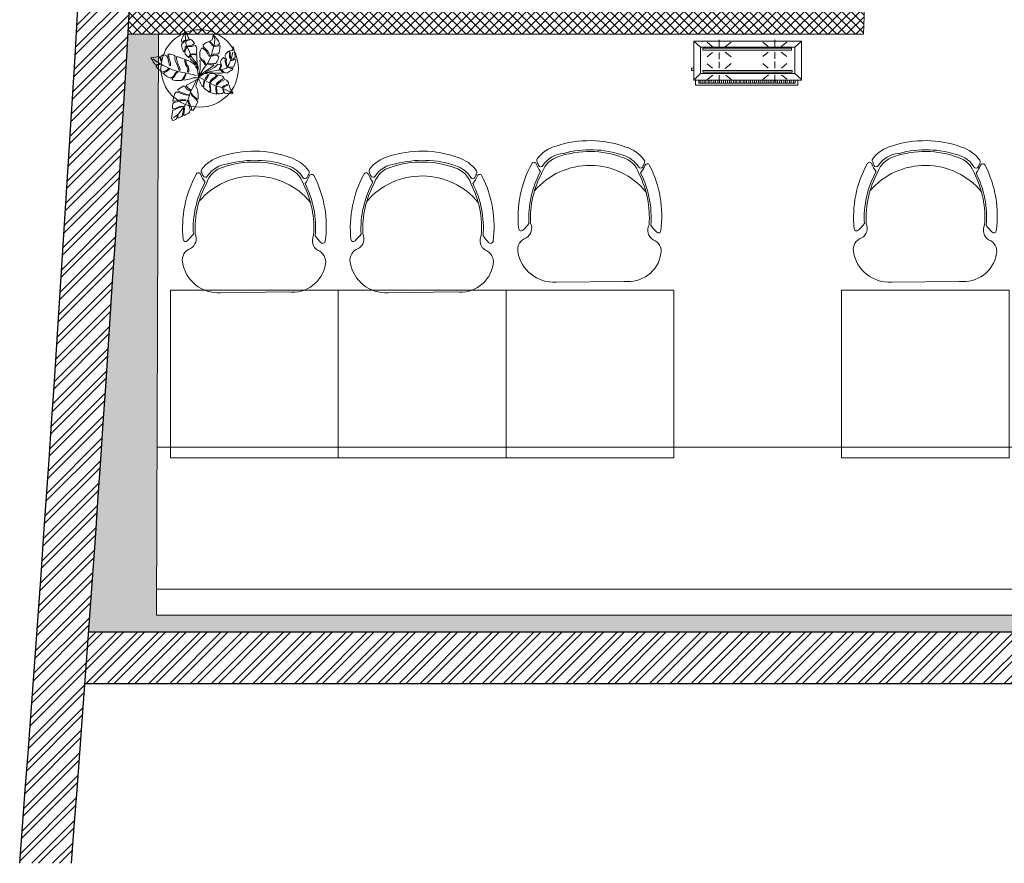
# Model space of a CAD drawing. Header units: millimetres. Extents: x 256680 to 410391, y -77299 to -22623.
# Tile 121 of 202: x 342815 to 346631, y -34256 to -30988. Entities that reach past the tile are written whole.
import ezdxf

# ---------------------------------------------------------------- set-up
doc = ezdxf.new("R2010")
doc.units = ezdxf.units.MM
doc.header["$LTSCALE"] = 2.5
doc.linetypes.add('HIDDENX2', pattern=[19.05, 12.7, -6.35])
for name, color, linetype, lineweight in [('ELEVATION 1', 143, 'Continuous', 18), ('ELEVATION 3', 23, 'Continuous', 13), ('FURNITURES', 30, 'Continuous', 15), ('HATCH LIGHT', 250, 'Continuous', 0), ('TREES', 55, 'Continuous', 5), ('WALL', 132, 'Continuous', 25)]:
    doc.layers.add(name, color=color, linetype=linetype, lineweight=lineweight)

# ---------------------------------------------------------------- blocks, each defined once
blk = doc.blocks.new('04P-CH~1')
blk.add_line((-0.6031, 0.6002), (-0.3259, 0.597))
for centre, radius, start, end in [((-0.6123, 0.4516), 0.1489, 86.4583, 170.8444), ((-0.3081, 0.4618), 0.1363, 9.1324, 97.5079), ((-0.7092, 0.4672), 0.0508, 170.8444, 251.0023), ((-0.2234, 0.474), 0.0508, 290.5941, 10.752), ((-0.7491, 0.3792), 0.0464, 334.7034, 59.6721), ((-0.181, 0.3871), 0.0464, 121.9243, 206.893), ((-0.3026, 0.3344), 0.456, 173.9296, 208.6243), ((-0.7462, 0.3807), 0.01, 46.5664, 168.9611), ((-0.9103, 0.2073), 0.2488, 38.0132, 46.5664), ((-0.6165, 0.3348), 0.3954, 333.0732, 4.5427), ((-0.6164, 0.3348), 0.4025, 333.2275, 4.6507), ((-0.6261, 0.3299), 0.456, 332.972, 7.6668), ((-0.0151, 0.2198), 0.2488, 135.03, 143.5831), ((-0.184, 0.3885), 0.01, 12.6352, 135.03), ((-0.3125, 0.3391), 0.4025, 176.9457, 208.3688), ((-0.3123, 0.339), 0.3954, 177.0537, 208.5232), ((-0.465, 0.421), 0.2985, 220.6848, 320.3883), ((-0.5509, 0.0634), 0.1433, 143.887, 158.5326), ((-0.5509, 0.0634), 0.1371, 154.5721, 162.6985), ((-0.6657, 0.118), 0.01, 32.6756, 154.5721), ((-0.5651, 0.1825), 0.1, 198.8658, 254.7715), ((-0.5651, 0.1825), 0.1095, 212.6756, 265.1902), ((-0.3595, 0.1854), 0.1, 286.8249, 342.7306), ((-0.3595, 0.1854), 0.1095, 286.8249, 328.9208), ((-0.2571, 0.1237), 0.01, 27.0243, 148.9208), ((-0.3704, 0.0659), 0.1433, 23.0638, 37.7094), ((-0.3704, 0.0659), 0.1371, 18.8979, 27.0243), ((-0.2294, 0.126), 0.01, 203.0638, 340.7704), ((-0.6935, 0.1195), 0.01, 200.826, 338.5326), ((-0.6722, 0.1012), 0.01, 162.6985, 217.1873), ((-0.5651, 0.1825), 0.1445, 217.1873, 254.7715), ((-0.4661, 0.4573), 0.3918, 251.3562, 290.2402), ((-0.3595, 0.1854), 0.1445, 286.8249, 324.409), ((-0.2501, 0.1071), 0.01, 324.409, 18.8979), ((-0.4661, 0.456), 0.435, 251.649, 289.9474), ((-0.5751, 0.0635), 0.01, 75.1708, 85.1902), ((-0.4624, 0.4792), 0.4208, 254.8305, 288.6631)]:
    blk.add_arc(centre, radius, start, end)
blk = doc.blocks.new('sdfvx')
at = {"layer": 'TREES'}
for p, q in [((2.9, 3.2), (23.7, -7.5)), ((23.7, -7.5), (56.9, -26.3)), ((56.9, -26.3), (77.7, -35.4)), ((77.7, -35.4), (104.4, -43.9)), ((104.4, -43.9), (135.7, -59.1)), ((135.7, -59.1), (160.2, -69.7))]:
    blk.add_line(p, q, dxfattribs=at)
for points in [[(-1.3, 38.9), (-10.2, 63.8), (-20.1, 72.7), (-38.5, 89.1), (-41, 94.8), (-40, 99.2), (-37.3, 106.3), (-39.7, 109.6), (-43.8, 101.4), (-47.3, 97), (-51.7, 101.3), (-56.3, 106.6), (-63.8, 112.6), (-64.3, 123), (-61.4, 131.8), (-57.4, 142.4), (-57.9, 150.7), (-62.5, 147.3), (-63.1, 140.3), (-66.7, 129.6), (-69.9, 124.7), (-73, 128.9), (-76.7, 141), (-81.1, 153.7), (-79.6, 161.3), (-71, 168.8), (-62.4, 177.1), (-67.7, 177.4), (-73.1, 171.6), (-80.7, 171), (-79.9, 182.5), (-74.7, 195), (-69.7, 206.8), (-65.6, 218.2), (-52.1, 202.6), (-49.2, 193.9), (-45.2, 189.6), (-48.3, 182.9), (-55.8, 179.5), (-58.2, 174.4), (-51.6, 177.2), (-43.2, 180.6), (-40.1, 184.7), (-32.8, 180.7), (-24.7, 173.7), (-18.8, 162.9), (-29.3, 155.8), (-42, 154.3), (-50.9, 153), (-51.1, 148.9), (-42.3, 149.3), (-31.9, 149.5), (-21.4, 153), (-15.1, 153.7), (-10, 145.9), (-8.3, 134.5), (-9.4, 127.2), (-7.5, 117.4), (-13.9, 112.9), (-26.6, 113.9), (-32.9, 113.6), (-33, 110.2), (-27.1, 110.6), (-14, 109.2), (-8.2, 109.6), (-7.2, 90.4), (-5.9, 70.7), (-1.8, 49.8)], [(165.3, 149.4), (168, 135.7), (170.3, 123.2), (173.6, 104), (174.2, 97.3), (162.8, 88.9), (155.4, 86.4), (153.3, 82.6), (157.9, 82.5), (165.2, 84.5), (171.4, 88.6), (176.4, 87.9), (177.7, 79.6), (174, 71.6), (168.5, 54.1), (162.5, 51.5), (150.8, 51.1), (141, 53.5), (137.8, 52), (142, 49.8), (155.1, 45.4), (163, 44.3), (161, 40.6), (154.2, 36), (144.2, 29.8), (134.1, 22.7), (122.5, 26.3), (113, 34.8), (105.2, 36.9), (109.2, 32.8), (116.2, 28.3), (115.5, 23.8), (108.8, 23.2), (87.1, 23.3), (50.4, 25.6), (31.9, 26.7), (52.7, 37.4), (75.6, 49.3), (91.7, 66.2), (103.1, 64), (104.3, 54.8), (97.8, 41.5), (99.6, 39.8), (106.4, 48.4), (109, 59.7), (105.8, 69.2), (104.5, 77.5), (110, 87.8), (118, 97.8), (126.8, 91.5), (127.1, 76.3), (130.8, 60.1), (135.3, 55.9), (133.8, 66.7), (132, 78.6), (132.6, 89.7), (128.7, 98.3), (124.6, 105), (130.5, 114.2), (137.8, 122.3), (142.4, 126.7), (147.2, 117.4), (147.2, 99.7), (150.4, 90.6), (152.3, 96.9), (151.2, 113.8), (150.3, 121.5), (146.8, 129.1), (156.6, 130.2), (161.3, 131.1)], [(-226.4, 96.3), (-222.5, 90.6), (-218.1, 84.3), (-214.3, 76.7), (-209.3, 68.5), (-205.8, 62.3), (-199.3, 61.8), (-192.5, 63.4), (-185, 69.4), (-184.2, 65.8), (-190.2, 60.5), (-199.7, 59.2), (-200.3, 54.9), (-197, 50), (-189, 41.8), (-182.1, 34.7), (-173.8, 27.7), (-164.1, 30.8), (-154.9, 33.8), (-148, 39), (-141.9, 44.3), (-137.8, 41.9), (-144.9, 35.5), (-151.8, 30.7), (-159.8, 27.1), (-164.9, 25.1), (-168.4, 22.1), (-163.4, 17.4), (-150.9, 6.4), (-141, 1.5), (-132.1, -0.7), (-118.9, 8.4), (-112.5, 19.4), (-103.6, 28.7), (-97.7, 26.9), (-106.5, 20.7), (-112, 10.1), (-119.2, 2.7), (-124.9, -2.6), (-124.6, -7.1), (-118.5, -10.1), (-108.5, -11.6), (-96.6, -11.5), (-81.3, -12), (-74.5, -4.6), (-66.8, 9.3), (-62, 21.4), (-59.9, 14.5), (-66.7, 0.5), (-70.1, -4.8), (-71.8, -7.6), (-70, -10.1), (-59.2, -8.5), (-44.6, -5.3), (-36.4, -3.4), (-25.8, -0.1), (-18.2, 1), (-0.1, 1), (-1.3, 14.4), (-2.3, 32.1), (-6.4, 42.9), (-13, 52.6), (-16.8, 62.8), (-27.5, 71), (-39.3, 77.5), (-56.6, 86.2), (-59.3, 82.6), (-58.7, 71.5), (-53.1, 61.5), (-47.6, 50.5), (-45.4, 38.3), (-46.3, 28.8), (-49.6, 27.5), (-52.7, 30.6), (-50.9, 43.1), (-57.1, 55.4), (-61.2, 63.5), (-64.8, 78.1), (-64.2, 88.6), (-76.4, 92.5), (-88.6, 96.5), (-100.7, 101.3), (-104.7, 97.9), (-104.8, 90.9), (-99.2, 72), (-94.2, 60.8), (-90.2, 51.4), (-86.5, 37.2), (-91.3, 34.8), (-97.1, 49.7), (-102.7, 65.5), (-110.9, 82.1), (-111.5, 93.2), (-109.9, 101.8), (-113.6, 106.3), (-126.6, 110.8), (-132.6, 112.5), (-142.2, 112.6), (-145.3, 109.5), (-141.2, 101.4), (-139, 88.8), (-133.4, 73), (-132.6, 63.2), (-133.4, 57.6), (-136.8, 58.5), (-138.6, 67.1), (-142, 80.4), (-145.6, 95), (-151.7, 105.1), (-161.5, 110.5), (-166.9, 109.5), (-174.9, 105.8), (-180.3, 99.1), (-175.7, 85.2), (-179.4, 80.5), (-180.9, 88.6), (-184.6, 96.6), (-187.4, 101.9), (-194.7, 99.9), (-204.5, 99.1), (-210.9, 97.3), (-219.5, 99)], [(165.1, -71.2), (159.6, -74.1), (154.6, -75.3), (145.4, -74.3), (134.4, -73), (125.4, -72.4), (121.2, -68.6), (120.5, -61.7), (119.5, -53.5), (116.4, -52.4), (117.8, -58.4), (118, -66.2), (116.4, -72.4), (113.3, -73.9), (106.1, -74.4), (99.3, -75.4), (93.8, -75.2), (87.5, -69.5), (86.7, -57.8), (86.1, -48.1), (85.7, -40), (81.7, -40.7), (82.2, -53), (84, -64.8), (85.6, -72.1), (86, -76), (83.9, -76.7), (74, -74.3), (65.6, -71.8), (57.6, -69.4), (58.1, -59.2), (57.7, -46.3), (56.1, -35.4), (56.3, -29.3), (53.9, -26.1), (52.1, -29.7), (53, -40.8), (55.2, -50.7), (54.8, -59.7), (51.1, -67.5), (47, -64.7), (41.7, -59.4), (33.7, -54.4), (25.8, -46.5), (26, -34.3), (29.2, -20.6), (28.5, -12.1), (25.8, -15.3), (24.9, -21.9), (24.1, -31.8), (23, -37.1), (23.3, -41.6), (20.5, -41.2), (16.6, -36.5), (11.4, -28), (8.7, -20.2), (4, -10.5), (0, 0), (6.9, 7.7), (15.7, 13.2), (22, 18.4), (29.3, 20.6), (39.7, 20.7), (46, 17.5), (43.2, 11.8), (36.5, 3.4), (32.2, -2.1), (31.3, -6.4), (37.3, -7.3), (41.9, -1.5), (48.6, 13.3), (52.7, 19.4), (56.9, 21.7), (65.2, 21.5), (75, 20.1), (81.5, 18.5), (84.9, 12.6), (78.6, 5.1), (66, -4.3), (57.2, -11.8), (54.6, -18.8), (56.7, -22), (62.7, -14.2), (71.1, -7.3), (79.6, -1.5), (86.6, 6.9), (92, 13.2), (97.6, 14), (106.7, 12), (113.3, 8.8), (122.3, -2.1), (113.4, -6), (97.1, -16.5), (89.3, -23.5), (85.4, -28.4), (84.1, -33.3), (89, -32.7), (94.3, -24.8), (105.1, -16.7), (114.6, -13.3), (125.3, -8), (133, -10.7), (138.6, -16.4), (142.1, -21.4), (143.2, -27.9), (131.4, -33), (120.9, -37), (114.1, -41.5), (116.9, -44.5), (124.5, -40.7), (132, -37.9), (142.5, -32.1), (145.8, -33.8), (147.3, -38.9), (151, -51.6), (157.4, -60.3), (163.3, -68.5)], [(-123.3, -201.7), (-115.2, -199.8), (-109.7, -197.5), (-103.9, -193.6), (-101.9, -186.6), (-99.6, -177.6), (-96.6, -178.6), (-97.7, -186.2), (-96.2, -190.1), (-93, -189.5), (-86.1, -185.3), (-79.5, -182.6), (-75.7, -177.9), (-74, -166.3), (-71.8, -151), (-70.6, -142.4), (-67.8, -140.7), (-66.9, -145.5), (-68.2, -160.6), (-71.6, -175.8), (-68.4, -178.3), (-59.5, -173.5), (-52.9, -170.8), (-46.7, -167.6), (-41.8, -162.6), (-39.4, -153.1), (-41.9, -137.7), (-45.2, -124.7), (-50, -111.1), (-48.8, -106), (-45.6, -109.1), (-43.5, -116.7), (-39.5, -128.1), (-33.8, -143), (-33.6, -152.9), (-25.7, -152.5), (-17.5, -141.2), (-13.6, -136), (-10.4, -128.2), (-3.8, -112.8), (-12.3, -100), (-21, -93.4), (-31.4, -83.1), (-34.5, -75.4), (-35.3, -70.1), (-32.1, -73.1), (-28, -81), (-18.3, -89.1), (-7.8, -99), (-2.4, -101.8), (-1.3, -97.3), (-1.1, -81.2), (-2.8, -64.4), (-6.2, -52), (-12.8, -40.1), (-11.6, -31.5), (-1.8, -3.3), (-15.6, -12.7), (-30.1, -19.5), (-56.8, -34.4), (-57, -36.5), (-52.4, -45.6), (-38.5, -56.1), (-36.4, -63.7), (-41.7, -60.3), (-56.4, -51.8), (-64.2, -39.6), (-70.3, -38.2), (-71, -37.8), (-73.4, -39.2), (-84.9, -46.4), (-93.4, -51.9), (-98.3, -56.9), (-95.6, -63), (-83.6, -66.8), (-70.3, -71.8), (-53.5, -77.8), (-46.3, -81.5), (-49.5, -82.1), (-63.3, -80.6), (-81.6, -74.3), (-99.8, -67.6), (-106.5, -67.1), (-111.7, -74.2), (-116.5, -89.6), (-120.7, -100.9), (-122.1, -110.6), (-110.6, -109.6), (-88.9, -103.4), (-71.2, -103.3), (-59.3, -103.5), (-60.4, -107.5), (-73.3, -106.7), (-86.6, -108.9), (-101.8, -113.5), (-115.1, -115.7), (-121.6, -121.5), (-122.8, -133.3), (-123.1, -146.2), (-109.4, -145.1), (-97.1, -139.1), (-81.9, -134.5), (-73.3, -135.7), (-83.6, -138.9), (-99.9, -143.8), (-113.4, -151.2), (-121.9, -152.6), (-124.2, -168.4), (-126.1, -181.6), (-127.3, -190.3), (-125.5, -195.2)]]:
    blk.add_lwpolyline(points, close=True, dxfattribs=at)
for points in [[(-7.7, 66.8), (-34.5, 102.6), (-43.2, 125.8), (-58.3, 156.2), (-62.1, 181.6), (-63.4, 210.4)], [(2.2, 10.2), (5, 26.5), (7.7, 41.8), (8.4, 57.4), (7.3, 73.8), (6.7, 84), (10.9, 85.4), (20.8, 79.9), (26.7, 71.5), (30.3, 61.8), (35.2, 64.2), (32.3, 72.2), (26.8, 83.1), (15.1, 89.8), (6.3, 99.2), (6.9, 110.2), (7.1, 121.9), (9.1, 132.2), (13.9, 141.1), (21, 141.1), (36.3, 127.8), (44, 114.5), (50.8, 101.9), (54.9, 105.9), (50.8, 116.1), (43.8, 127.2), (30.5, 140.8), (22.2, 149.5), (22.3, 157.1), (29.8, 163.6), (36.9, 167.7), (48.9, 173), (57.9, 165.2), (64.3, 153.6), (70.6, 151.7), (68.9, 157.5), (61, 166.2), (54, 173.3), (55.4, 176.1), (65.7, 181.2), (68.5, 193.5), (70.1, 204.9), (77.6, 196.7), (85.9, 187.4), (95.3, 175.5), (99.2, 163.8), (95.7, 157.2), (81.7, 155.2), (73.9, 153.2), (76.3, 148.9), (88.2, 150.7), (97, 152), (103.2, 153.1), (101.4, 140.7), (100.2, 128.7), (98.3, 118.9), (91.2, 115.3), (73.5, 112.3), (66.4, 108.3), (63.1, 103.2), (69.4, 104.8), (77, 108.3), (88.7, 108.6), (96.2, 101), (93.8, 87.6), (88.4, 78.3), (81.4, 68.2), (73.3, 68.3), (56, 67.8), (45, 68.4), (48.1, 65.4), (57.4, 63), (70.4, 62.2), (72.5, 59.3), (68.4, 55.4), (58.9, 49.1), (48.3, 42.1), (2.2, 10.2)], [(7.1, 16.6), (24.6, 42.9), (45.7, 73.3), (59.9, 105.2), (68.8, 135.8), (76.5, 164.5), (77.1, 183.1), (72.5, 197)], [(49, 29.8), (74.4, 33.8), (106, 38.8), (132.5, 47.2), (145.5, 66.6), (156.7, 95.3), (163.7, 123.1)], [(-11.4, 11.4), (-48.8, 21.2), (-90, 28.5), (-123.3, 39), (-167.1, 59.3), (-204.3, 81.9), (-215.3, 91.4)], [(-10.9, -12.4), (-38, -67.1), (-48.5, -100.9), (-65.4, -131.7), (-95.4, -170.4), (-117.8, -189)]]:
    blk.add_lwpolyline(points, dxfattribs=at)
for radius, start, end in [(74.1, 67.956, 75.265), (74.1, 51.3208, 54.2527), (74.1, 9.8228, 13.0821), (101.6, 19.2215, 20.0213), (101.6, 238.6692, 240.9865)]:
    blk.add_arc((2.6, 7.3), radius, start, end, dxfattribs=at)
blk = doc.blocks.new('kjdfhjakld')
for points in [[(212.7, 83.3), (212.7, 106.6), (-261.8, 106.6), (-261.8, 83.3)], [(-261.8, 83.3), (-261.8, 106.6), (212.7, 106.6), (212.7, 83.3)], [(-241.7, 83.2), (-241.6, 97.6), (-241.6, 97.6)], [(-231.3, 85.5), (-231.2, 97.5), (-231.2, 97.5)], [(-223.3, 85.4), (-223.2, 97.5), (-223.2, 97.5)], [(-212.8, 85.3), (-212.7, 97.4), (-212.7, 97.4)], [(-204.8, 85.3), (-204.7, 97.3), (-204.7, 97.3)], [(-196.8, 85.2), (-196.7, 97.2), (-196.7, 97.2)], [(-186.3, 85.1), (-186.2, 97.1), (-186.2, 97.1)], [(-177.5, 85), (-177.4, 97.1), (-177.4, 97.1)], [(-167.9, 85), (-167.8, 97), (-167.8, 97)], [(-159.1, 84.9), (-159, 96.9), (-159, 96.9)], [(-151, 84.8), (-150.9, 96.8), (-150.9, 96.8)], [(-140.6, 84.7), (-140.5, 99.2), (-140.5, 99.2)], [(-132.6, 84.7), (-132.4, 99.1), (-132.4, 99.1)], [(-124.5, 84.6), (-124.4, 99), (-124.4, 99)], [(-114.1, 84.5), (-114, 98.9), (-114, 98.9)], [(-106.1, 84.4), (-106, 98.9), (-106, 98.9)], [(-95.7, 84.3), (-95.5, 98.8), (-95.5, 98.8)], [(-87.6, 84.3), (-87.5, 98.7), (-87.5, 98.7)], [(-79.6, 84.2), (-79.5, 98.7), (-79.5, 98.7)], [(-69.2, 84.1), (-69, 98.6), (-69, 98.6)], [(-61.1, 84), (-61, 98.5), (-61, 98.5)], [(-50.7, 84), (-52.2, 98.4), (-52.2, 98.4)], [(-42.7, 83.9), (-42.6, 98.3), (-42.6, 98.3)], [(-33.9, 83.8), (-33.7, 98.3), (-33.7, 98.3)], [(-23.4, 83.7), (-23.3, 98.2), (-23.3, 98.2)], [(-15.4, 83.7), (-15.3, 98.1), (-15.3, 98.1)], [(-7.4, 83.6), (-7.3, 98), (-7.3, 98)], [(3.1, 83.5), (3.2, 98), (3.2, 98)], [(11.1, 83.4), (11.2, 97.9), (11.2, 97.9)], [(21.5, 83.3), (21.6, 97.8), (21.6, 97.8)], [(29.5, 83.3), (29.7, 97.7), (29.7, 97.7)], [(37.6, 83.2), (37.7, 97.7), (37.7, 97.7)], [(48, 83.1), (48.1, 97.6), (48.1, 97.6)], [(56, 83.1), (56.1, 97.5), (56.1, 97.5)], [(64.9, 83), (65, 97.4), (65, 97.4)], [(74.5, 84.5), (74.6, 97.3), (74.6, 97.3)], [(83.3, 84.4), (83.4, 97.3), (83.4, 97.3)], [(93, 84.4), (93.1, 97.2), (93.1, 97.2)], [(101.8, 84.3), (101.9, 97.1), (101.9, 97.1)], [(109.8, 84.2), (109.9, 97), (109.9, 97)], [(120.2, 84.1), (120.4, 97), (120.4, 97)], [(128.3, 84.1), (128.4, 96.9), (128.4, 96.9)], [(138.7, 84), (136.4, 96.8), (136.4, 96.8)], [(146.7, 83.9), (146.8, 96.7), (146.8, 96.7)], [(154.8, 83.8), (154.9, 96.7), (154.9, 96.7)], [(165.2, 83.7), (165.3, 98.2), (165.3, 98.2)], [(173.2, 83.7), (173.3, 98.1), (173.3, 98.1)], [(182, 83.6), (182.2, 98), (182.2, 98)], [(191.7, 83.5), (191.8, 98), (191.8, 98)], [(-247.4, 52.9), (-278.2, 80.9), (-278.2, 80.9)], [(-186, 58.2), (-210, 79.1), (-210, 79.1)], [(-154.7, 58.1), (-154.6, 89.4), (-154.6, 89.4)], [(-125.8, 58), (-99.3, 80.4), (-99.3, 80.4)], [(73.2, 59.7), (48.4, 79.9), (48.4, 79.9)], [(103.7, 59.6), (103.8, 90.1), (103.8, 90.1)], [(132.6, 59.5), (159.2, 79.5), (159.2, 79.5)], [(190.4, 52.9), (221, 83.3), (221, 83.3)], [(-186.1, 27.7), (-210.3, 5.3), (-210.3, 5.3)], [(-154.8, 27.6), (-154.9, -3.7), (-154.9, -3.7)], [(-124.3, 27.5), (-99.5, 6.5), (-99.5, 6.5)], [(75.5, 28.4), (48.2, 6), (48.2, 6)], [(103.6, 28.3), (103.5, -2.2), (103.5, -2.2)], [(134.9, 28.2), (158.9, 8.1), (158.9, 8.1)], [(220.8, 28), (231.2, 27.9), (231.3, 38.4), (220.8, 38.4)], [(-183.9, -46.2), (-210.4, -26), (-210.4, -26)], [(-155.1, -46.3), (-155, -15.8), (-155, -15.8)], [(-124.6, -46.4), (-99.6, -26.4), (-99.6, -26.4)], [(75.3, -47), (48.1, -24.5), (48.1, -24.5)], [(103.4, -45.5), (103.5, -14.2), (103.5, -14.2)], [(134.7, -45.6), (158.8, -24.8), (158.8, -24.8)], [(-247.4, -69.3), (-278.8, -97.2), (-278.8, -97.2)], [(-184, -73.5), (-210.6, -93.4), (-210.6, -93.4)], [(-155.1, -73.6), (-155.2, -104.1), (-155.2, -104.1)], [(-124.6, -73.7), (-99.8, -93.8), (-99.8, -93.8)], [(75.2, -71.9), (47.9, -92.7), (47.9, -92.7)], [(103.3, -72), (103.2, -103.3), (103.2, -103.3)], [(134.6, -72.1), (158.6, -93), (158.6, -93)], [(190.4, -69.3), (220.4, -97.2), (220.4, -97.2)]]:
    blk.add_lwpolyline(points)
for points in [[(198.2, 97.9), (-249.8, 97.9), (-249.8, 83.3), (198.2, 83.2)], [(221, 83.3), (-278.8, 83.3), (-278.8, -97.2), (221, -97.2)], [(190.4, 52.9), (190.4, -69.3), (-247.4, -69.3), (-247.4, 52.9)], [(-247.4, -69.3), (190.4, -69.3), (190.4, 52.9), (-247.4, 52.9)], [(179.9, 46.6), (-235, 46.6), (-235, 38.3), (179.9, 38.3)], [(-235, 38.3), (179.9, 38.3), (179.9, 46.6), (-235, 46.6)], [(179.6, -56.2), (-233, -56.2), (-233, -64.5), (179.6, -64.5)], [(-233, -64.5), (179.6, -64.5), (179.6, -56.2), (-233, -56.2)]]:
    blk.add_lwpolyline(points, close=True)

msp = doc.modelspace()

# ---------------------------------------------------------------- hatches: boundary and pattern name
at = {"layer": 'HATCH LIGHT', "true_color": 0x636466}
h = msp.add_hatch(dxfattribs=at)
h.set_pattern_fill('ANSI32', color=251, scale=6)
h.set_pattern_definition([(45, (278504.94, -46725.026), (-40.411153, 40.411153), []), (45, (278531.88, -46725.026), (-40.411153, 40.411153), [])])
h.paths.add_polyline_path([(355647.8, -32590), (355453.8, -32638.8), (355635.4, -33359.7), (343082.7, -33359.6, -0.000263), (343068.2, -33559.6), (355892, -33559.7)])
h.paths.add_polyline_path([(343496.7, -25157.1), (343296.6, -25157.1, -0.011972), (342815.4, -34256), (343016, -34256, 0.01196)])
h.paths.add_polyline_path([(343480.3, -25697.6), (353159.2, -26046.6, 0.003501), (353653.3, -26800.6), (353820.9, -26691.5), (353270.8, -25850.5), (343486.5, -25497.7, -0.000262)])
h = msp.add_hatch(dxfattribs=at)
h.set_pattern_fill('ANSI37', color=251, scale=8)
h.set_pattern_definition([(45, (278504.942, -46725.026), (-17.960512, 17.960512), []), (135, (278504.942, -46725.026), (-17.960512, -17.960512), [])])
edge = h.paths.add_edge_path()
edge.add_line((346273.8, -25798.3), (343480.3, -25697.6))
edge.add_arc((153082.9, -19659.4), 190493.1, 356.573537, 358.183559, ccw=False)
edge.add_line((343235.5, -31044.7), (346084.7, -31044.7))
edge.add_line((346084.7, -31044.7), (346211.2, -27535.7))
edge.add_line((346211.2, -27535.7), (346111.3, -27532.1))
edge.add_line((346111.3, -27532.1), (346082, -28343.5))
edge.add_line((346082, -28343.5), (346082, -28343.5))
edge.add_line((346082, -28343.5), (346017.2, -30142.4))
edge.add_line((346017.2, -30142.4), (345988.2, -30944.7))
edge.add_line((345988.2, -30944.7), (343356.5, -30944.7))
edge.add_line((343356.5, -30944.7), (343482.6, -27449.3))
edge.add_line((343482.6, -27449.3), (344481.9, -27485.3))
edge.add_line((344481.9, -27485.3), (344523.3, -27486.8))
edge.add_line((344523.3, -27486.8), (344526.9, -27386.9))
edge.add_line((344526.9, -27386.9), (343486.2, -27349.3))
edge.add_line((343486.2, -27349.3), (343542.1, -25799.9))
edge.add_line((343542.1, -25799.9), (345041.1, -25853.9))
edge.add_line((345041.1, -25853.9), (345030.3, -26153.7))
edge.add_line((345030.3, -26153.7), (345006.9, -26801.7))
edge.add_line((345006.9, -26801.7), (345004.2, -26874.9))
edge.add_line((345004.2, -26874.9), (345104.2, -26878.5))
edge.add_line((345104.2, -26878.5), (345141, -25857.5))
edge.add_line((345141, -25857.5), (346170.3, -25894.7))
edge.add_line((346170.3, -25894.7), (346143.7, -26632.7))
edge.add_line((346143.7, -26632.7), (346243.6, -26636.3))
edge.add_line((346243.6, -26636.3), (346273.8, -25798.3))
h = msp.add_hatch(dxfattribs=at)
h.set_pattern_fill('ANSI36', color=251, scale=7)
h.set_pattern_definition([(45, (278504.942, -46725.026), (11.786586, 43.2174826), [55.5625, -11.1125, 0, -11.1125])])
h.paths.add_polyline_path([(355635.4, -33359.7), (355453.8, -32638.8), (355390.8, -32654.7), (355552, -33294.7), (343345.7, -33294.6), (343353, -31044.7), (343235.5, -31044.7, -0.003045), (343082.7, -33359.6)])

# ---------------------------------------------------------------- linework, layer by layer
at = {"layer": 'ELEVATION 1'}
for q in [(346211.2, -27535.7), (343235.5, -31044.7)]:
    msp.add_line((346084.7, -31044.7), q, dxfattribs=at)
msp.add_lwpolyline([(343353, -31044.7), (343345.7, -33294.6), (355552, -33294.7), (355390.8, -32654.7), (355453.8, -32638.8)], dxfattribs=at)
at = {"layer": 'ELEVATION 3'}
msp.add_circle((343512.8, -31177.3), 150, dxfattribs=at)
at = {"layer": 'FURNITURES'}
msp.add_line((343347.8, -32644.6), (355430.5, -32644.7), dxfattribs=at)
for points in [[(344049.8, -32685.5), (344049.8, -32035.5), (343399.8, -32035.5), (343399.8, -32685.5)], [(344699.8, -32685.5), (344699.8, -32035.5), (344049.8, -32035.5), (344049.8, -32685.5)], [(345349.8, -32685.5), (345349.8, -32035.5), (344699.8, -32035.5), (344699.8, -32685.5)], [(346649.8, -32685.5), (346649.8, -32035.5), (345999.8, -32035.5), (345999.8, -32685.5)]]:
    msp.add_lwpolyline(points, close=True, dxfattribs=at)
msp.add_lwpolyline([(343346.1, -33194.6), (355526.8, -33194.7)], dxfattribs=at)
at = {"layer": 'WALL'}
for p, q in [((343082.7, -33359.6), (355635.4, -33359.7)), ((343068.2, -33559.6), (355892, -33559.7))]:
    msp.add_line(p, q, dxfattribs=at)
for radius, start, end in [(190293.1, 355.600756, 358.344479), (190493.1, 355.605384, 358.346214)]:
    msp.add_arc((153082.9, -19659.4), radius, start, end, dxfattribs=at)

# ---------------------------------------------------------------- block references
at = {"layer": 'FURNITURES', "xscale": -946.5666576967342, "yscale": 946.5666576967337, "zscale": 946.5666576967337, "rotation": 179.9995000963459}
for p in [(345464.5, -31437), (346764.5, -31437), (344164.5, -31477.8), (344814.5, -31477.8)]:
    msp.add_blockref('04P-CH~1', p, dxfattribs=at)
at = {"layer": 'HATCH LIGHT', "linetype": 'HIDDENX2', "xscale": 0.8349327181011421, "yscale": 0.8349327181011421, "zscale": 0.8349327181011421, "rotation": 180}
msp.add_blockref('kjdfhjakld', (345612, -31153.2), dxfattribs=at)
at = {"layer": 'TREES', "xscale": 0.8164613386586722, "yscale": 0.8164613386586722, "zscale": 0.8164613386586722}
msp.add_blockref('sdfvx', (343508.1, -31214.2), dxfattribs=at)

doc.saveas('drawing.dxf')
